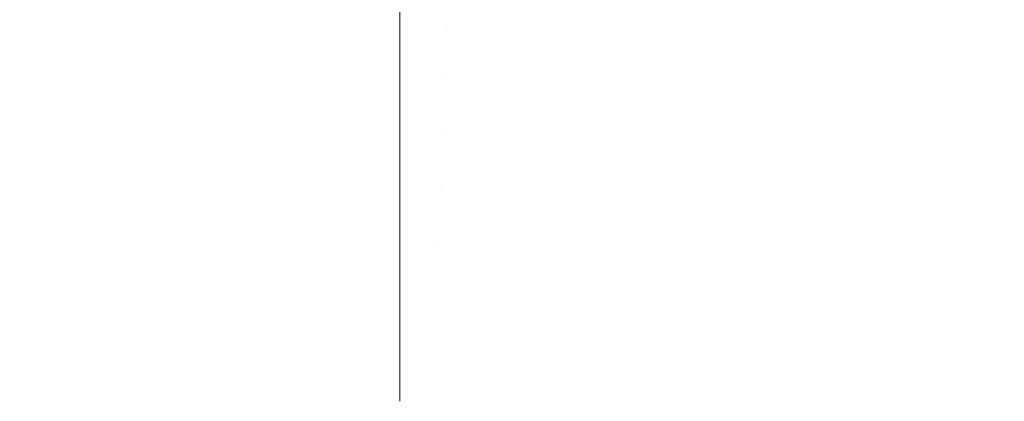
# Model space of a CAD drawing. Header units: centimetres. Extents: x -26 to 27.3, y -25.3 to -23.5.
# Tile 96 of 221: x -8.2402 to -8.1813, y -23.5176 to -23.4948. Entities that reach past the tile are written whole.
import ezdxf

# ---------------------------------------------------------------- set-up
doc = ezdxf.new("R2010")
doc.units = ezdxf.units.CM
doc.header["$LTSCALE"] = 2.54
doc.layers.add('Lucido design-1', color=7, linetype='Continuous')

# ---------------------------------------------------------------- blocks, each defined once
blk = doc.blocks.new('Gruppo-4-1')
at = {"color": 7, "linetype": 'Continuous', "lineweight": 9}
for points, invisible_edges in [([(-8.199147, -23.491462, 1049.651474), (-8.19618, -23.492327, 1049.651474), (-8.197063, -23.495125, 1049.648646), (-8.199907, -23.494296, 1049.648646)], 15), ([(-8.189294, -23.491835, 1049.654422), (-8.186352, -23.49313, 1049.654422), (-8.187544, -23.495685, 1049.651474), (-8.190373, -23.49444, 1049.651474)], 15), ([(27.182518, -23.495274, 1050.398377), (27.182518, -23.492333, 1050.395779), (-25.917482, -23.492333, 1050.395779), (-25.917482, -23.495274, 1050.398377)], 10), ([(-25.917482, -23.495027, 1049.645943), (-25.917482, -23.492335, 1049.648334), (-8.217482, -23.492335, 1049.648334), (-8.217482, -23.495027, 1049.645943)], 10), ([(-8.21452, -23.492047, 1049.648646), (-8.214653, -23.495089, 1049.645943), (-8.217482, -23.495027, 1049.645943), (-8.217482, -23.492335, 1049.648334)], 11), ([(-8.21452, -23.492047, 1049.648646), (-8.211564, -23.492241, 1049.648646), (-8.211829, -23.495274, 1049.645943), (-8.214653, -23.495089, 1049.645943)], 15), ([(-8.211564, -23.492241, 1049.648646), (-8.208619, -23.492564, 1049.648646), (-8.209016, -23.495582, 1049.645943), (-8.211829, -23.495274, 1049.645943)], 15), ([(-8.19618, -23.492327, 1049.651474), (-8.193253, -23.49332, 1049.651474), (-8.194257, -23.496078, 1049.648646), (-8.197063, -23.495125, 1049.648646)], 15), ([(-8.182223, -23.492156, 1049.657486), (-8.179302, -23.493759, 1049.657486), (-8.180652, -23.496097, 1049.654422), (-8.18347, -23.494551, 1049.654422)], 15), ([(-8.208619, -23.492564, 1049.648646), (-8.20569, -23.493014, 1049.648646), (-8.206219, -23.496012, 1049.645943), (-8.209016, -23.495582, 1049.645943)], 15), ([(-8.20569, -23.493014, 1049.648646), (-8.202785, -23.493592, 1049.648646), (-8.203444, -23.496565, 1049.645943), (-8.206219, -23.496012, 1049.645943)], 15), ([(-8.202785, -23.493592, 1049.648646), (-8.199907, -23.494296, 1049.648646), (-8.200695, -23.497237, 1049.645943), (-8.203444, -23.496565, 1049.645943)], 15), ([(-8.193253, -23.49332, 1049.651474), (-8.190373, -23.49444, 1049.651474), (-8.191496, -23.497152, 1049.648646), (-8.194257, -23.496078, 1049.648646)], 15), ([(-8.186352, -23.49313, 1049.654422), (-8.18347, -23.494551, 1049.654422), (-8.184772, -23.497052, 1049.651474), (-8.187544, -23.495685, 1049.651474)], 15), ([(-8.199907, -23.494296, 1049.648646), (-8.197063, -23.495125, 1049.648646), (-8.197978, -23.498029, 1049.645943), (-8.200695, -23.497237, 1049.645943)], 15), ([(-8.190373, -23.49444, 1049.651474), (-8.187544, -23.495685, 1049.651474), (-8.188784, -23.498345, 1049.648646), (-8.191496, -23.497152, 1049.648646)], 15), ([(-8.18347, -23.494551, 1049.654422), (-8.180652, -23.496097, 1049.654422), (-8.182062, -23.498539, 1049.651474), (-8.184772, -23.497052, 1049.651474)], 15), ([(-8.217482, -23.495027, 1049.645943), (-8.217482, -23.495617, 1049.645461), (-25.917482, -23.495617, 1049.645461), (-25.917482, -23.495027, 1049.645943)], 10), ([(-25.917482, -23.495274, 1050.398377), (-25.917482, -23.495614, 1050.398653), (27.182518, -23.495614, 1050.398653), (27.182518, -23.495274, 1050.398377)], 10), ([(-8.217482, -23.495617, 1049.645461), (-8.217482, -23.495027, 1049.645943), (-8.214653, -23.495089, 1049.645943)], 10), ([(-8.214653, -23.495089, 1049.645943), (-8.21479, -23.498235, 1049.643368), (-8.217482, -23.498176, 1049.643368), (-8.217482, -23.495617, 1049.645461)], 11), ([(-8.214653, -23.495089, 1049.645943), (-8.211829, -23.495274, 1049.645943), (-8.212104, -23.498411, 1049.643368), (-8.21479, -23.498235, 1049.643368)], 15), ([(-8.211829, -23.495274, 1049.645943), (-8.209016, -23.495582, 1049.645943), (-8.209427, -23.498704, 1049.643368), (-8.212104, -23.498411, 1049.643368)], 15), ([(-8.197063, -23.495125, 1049.648646), (-8.194257, -23.496078, 1049.648646), (-8.195298, -23.498939, 1049.645943), (-8.197978, -23.498029, 1049.645943)], 15), ([(27.182518, -23.498543, 1050.401029), (27.182518, -23.495614, 1050.398653), (-25.917482, -23.495614, 1050.398653), (-25.917482, -23.498543, 1050.401029)], 10), ([(-25.917482, -23.498176, 1049.643368), (-25.917482, -23.495617, 1049.645461), (-8.217482, -23.495617, 1049.645461), (-8.217482, -23.498176, 1049.643368)], 10), ([(-8.209016, -23.495582, 1049.645943), (-8.206219, -23.496012, 1049.645943), (-8.206766, -23.499114, 1049.643368), (-8.209427, -23.498704, 1049.643368)], 15), ([(-8.187544, -23.495685, 1049.651474), (-8.184772, -23.497052, 1049.651474), (-8.186127, -23.499655, 1049.648646), (-8.188784, -23.498345, 1049.648646)], 15), ([(-8.206219, -23.496012, 1049.645943), (-8.203444, -23.496565, 1049.645943), (-8.204125, -23.499639, 1049.643368), (-8.206766, -23.499114, 1049.643368)], 15), ([(-8.203444, -23.496565, 1049.645943), (-8.200695, -23.497237, 1049.645943), (-8.20151, -23.500279, 1049.643368), (-8.204125, -23.499639, 1049.643368)], 15), ([(-8.194257, -23.496078, 1049.648646), (-8.191496, -23.497152, 1049.648646), (-8.192661, -23.499964, 1049.645943), (-8.195298, -23.498939, 1049.645943)], 15), ([(-8.180652, -23.496097, 1049.654422), (-8.177905, -23.497764, 1049.654422), (-8.17942, -23.500142, 1049.651474), (-8.182062, -23.498539, 1049.651474)], 15), ([(-8.191496, -23.497152, 1049.648646), (-8.188784, -23.498345, 1049.648646), (-8.190071, -23.501104, 1049.645943), (-8.192661, -23.499964, 1049.645943)], 15), ([(-8.184772, -23.497052, 1049.651474), (-8.182062, -23.498539, 1049.651474), (-8.183529, -23.50108, 1049.648646), (-8.186127, -23.499655, 1049.648646)], 15), ([(-8.200695, -23.497237, 1049.645943), (-8.197978, -23.498029, 1049.645943), (-8.198925, -23.501032, 1049.643368), (-8.20151, -23.500279, 1049.643368)], 15), ([(-8.217482, -23.498176, 1049.643368), (-8.217482, -23.499022, 1049.642733), (-25.917482, -23.499022, 1049.642733), (-25.917482, -23.498176, 1049.643368)], 10), ([(-8.217482, -23.499022, 1049.642733), (-8.217482, -23.498176, 1049.643368), (-8.21479, -23.498235, 1049.643368)], 10), ([(-8.21479, -23.498235, 1049.643368), (-8.214934, -23.501528, 1049.640891), (-8.217482, -23.501472, 1049.640891), (-8.217482, -23.499022, 1049.642733)], 11), ([(-8.21479, -23.498235, 1049.643368), (-8.212104, -23.498411, 1049.643368), (-8.212391, -23.501695, 1049.640891), (-8.214934, -23.501528, 1049.640891)], 15), ([(-8.197978, -23.498029, 1049.645943), (-8.195298, -23.498939, 1049.645943), (-8.196375, -23.501898, 1049.643368), (-8.198925, -23.501032, 1049.643368)], 15), ([(-25.917482, -23.498543, 1050.401029), (-25.917482, -23.499015, 1050.401387), (27.182518, -23.499015, 1050.401387), (27.182518, -23.498543, 1050.401029)], 10), ([(-8.212104, -23.498411, 1049.643368), (-8.209427, -23.498704, 1049.643368), (-8.209857, -23.501972, 1049.640891), (-8.212391, -23.501695, 1049.640891)], 15), ([(-8.209427, -23.498704, 1049.643368), (-8.206766, -23.499114, 1049.643368), (-8.207338, -23.50236, 1049.640891), (-8.209857, -23.501972, 1049.640891)], 15), ([(-8.188784, -23.498345, 1049.648646), (-8.186127, -23.499655, 1049.648646), (-8.187533, -23.502356, 1049.645943), (-8.190071, -23.501104, 1049.645943)], 15), ([(-8.182062, -23.498539, 1049.651474), (-8.17942, -23.500142, 1049.651474), (-8.180997, -23.502617, 1049.648646), (-8.183529, -23.50108, 1049.648646)], 15), ([(27.182518, -23.500338, 1050.402391), (27.182518, -23.499015, 1050.401387), (-25.917482, -23.499015, 1050.401387), (-25.917482, -23.500338, 1050.402391)], 10), ([(-25.917482, -23.501472, 1049.640891), (-25.917482, -23.499022, 1049.642733), (-8.217482, -23.499022, 1049.642733), (-8.217482, -23.501472, 1049.640891)], 10), ([(-8.206766, -23.499114, 1049.643368), (-8.204125, -23.499639, 1049.643368), (-8.204839, -23.502857, 1049.640891), (-8.207338, -23.50236, 1049.640891)], 15), ([(-8.195298, -23.498939, 1049.645943), (-8.192661, -23.499964, 1049.645943), (-8.193866, -23.502874, 1049.643368), (-8.196375, -23.501898, 1049.643368)], 15), ([(-8.204125, -23.499639, 1049.643368), (-8.20151, -23.500279, 1049.643368), (-8.202363, -23.503463, 1049.640891), (-8.204839, -23.502857, 1049.640891)], 15), ([(-8.192661, -23.499964, 1049.645943), (-8.190071, -23.501104, 1049.645943), (-8.191401, -23.503958, 1049.643368), (-8.193866, -23.502874, 1049.643368)], 15), ([(-8.186127, -23.499655, 1049.648646), (-8.183529, -23.50108, 1049.648646), (-8.185052, -23.503717, 1049.645943), (-8.187533, -23.502356, 1049.645943)], 15), ([(-25.917482, -23.500338, 1050.402391), (-25.917482, -23.502542, 1050.403954), (27.182518, -23.502542, 1050.403954), (27.182518, -23.500338, 1050.402391)], 10), ([(-8.20151, -23.500279, 1049.643368), (-8.198925, -23.501032, 1049.643368), (-8.199916, -23.504176, 1049.640891), (-8.202363, -23.503463, 1049.640891)], 15), ([(-8.198925, -23.501032, 1049.643368), (-8.196375, -23.501898, 1049.643368), (-8.197503, -23.504995, 1049.640891), (-8.199916, -23.504176, 1049.640891)], 15), ([(-8.190071, -23.501104, 1049.645943), (-8.187533, -23.502356, 1049.645943), (-8.188987, -23.505149, 1049.643368), (-8.191401, -23.503958, 1049.643368)], 15), ([(-8.183529, -23.50108, 1049.648646), (-8.180997, -23.502617, 1049.648646), (-8.182632, -23.505185, 1049.645943), (-8.185052, -23.503717, 1049.645943)], 15), ([(-8.217482, -23.501472, 1049.640891), (-8.217482, -23.502541, 1049.640155), (-25.917482, -23.502541, 1049.640155), (-25.917482, -23.501472, 1049.640891)], 10), ([(-8.217482, -23.502541, 1049.640155), (-8.217482, -23.501472, 1049.640891), (-8.214934, -23.501528, 1049.640891)], 10), ([(-8.214934, -23.501528, 1049.640891), (-8.21508, -23.504867, 1049.638588), (-8.217482, -23.504814, 1049.638588), (-8.217482, -23.502541, 1049.640155)], 11), ([(-8.214934, -23.501528, 1049.640891), (-8.212391, -23.501695, 1049.640891), (-8.212682, -23.505024, 1049.638588), (-8.21508, -23.504867, 1049.638588)], 15), ([(-8.212391, -23.501695, 1049.640891), (-8.209857, -23.501972, 1049.640891), (-8.210293, -23.505285, 1049.638588), (-8.212682, -23.505024, 1049.638588)], 15), ([(-8.209857, -23.501972, 1049.640891), (-8.207338, -23.50236, 1049.640891), (-8.207919, -23.505651, 1049.638588), (-8.210293, -23.505285, 1049.638588)], 15), ([(-8.207338, -23.50236, 1049.640891), (-8.204839, -23.502857, 1049.640891), (-8.205562, -23.50612, 1049.638588), (-8.207919, -23.505651, 1049.638588)], 15), ([(-8.196375, -23.501898, 1049.643368), (-8.193866, -23.502874, 1049.643368), (-8.195127, -23.505919, 1049.640891), (-8.197503, -23.504995, 1049.640891)], 15), ([(-8.187533, -23.502356, 1049.645943), (-8.185052, -23.503717, 1049.645943), (-8.186626, -23.506444, 1049.643368), (-8.188987, -23.505149, 1049.643368)], 15), ([(-25.917482, -23.504814, 1049.638588), (-25.917482, -23.502541, 1049.640155), (-8.217482, -23.502541, 1049.640155), (-8.217482, -23.504814, 1049.638588)], 10), ([(27.182518, -23.503796, 1050.404842), (27.182518, -23.502542, 1050.403954), (-25.917482, -23.502542, 1050.403954), (-25.917482, -23.503796, 1050.404842)], 10), ([(-8.204839, -23.502857, 1049.640891), (-8.202363, -23.503463, 1049.640891), (-8.203228, -23.506691, 1049.638588), (-8.205562, -23.50612, 1049.638588)], 15), ([(-8.193866, -23.502874, 1049.643368), (-8.191401, -23.503958, 1049.643368), (-8.192795, -23.506946, 1049.640891), (-8.195127, -23.505919, 1049.640891)], 15), ([(-8.180997, -23.502617, 1049.648646), (-8.178533, -23.504263, 1049.648646), (-8.180279, -23.506757, 1049.645943), (-8.182632, -23.505185, 1049.645943)], 15), ([(-8.202363, -23.503463, 1049.640891), (-8.199916, -23.504176, 1049.640891), (-8.200921, -23.507363, 1049.638588), (-8.203228, -23.506691, 1049.638588)], 15), ([(-25.917482, -23.503796, 1050.404842), (-25.917482, -23.506169, 1050.406378), (27.182518, -23.506169, 1050.406378), (27.182518, -23.503796, 1050.404842)], 10), ([(-8.199916, -23.504176, 1049.640891), (-8.197503, -23.504995, 1049.640891), (-8.198646, -23.508136, 1049.638588), (-8.200921, -23.507363, 1049.638588)], 15), ([(-8.191401, -23.503958, 1049.643368), (-8.188987, -23.505149, 1049.643368), (-8.190509, -23.508073, 1049.640891), (-8.192795, -23.506946, 1049.640891)], 15), ([(-8.185052, -23.503717, 1049.645943), (-8.182632, -23.505185, 1049.645943), (-8.184324, -23.507841, 1049.643368), (-8.186626, -23.506444, 1049.643368)], 15), ([(-8.217482, -23.504814, 1049.638588), (-8.217482, -23.506169, 1049.637733), (-25.917482, -23.506169, 1049.637733), (-25.917482, -23.504814, 1049.638588)], 10), ([(-8.217482, -23.506169, 1049.637733), (-8.217482, -23.504814, 1049.638588), (-8.21508, -23.504867, 1049.638588)], 10), ([(-8.21508, -23.504867, 1049.638588), (-8.215229, -23.508293, 1049.636423), (-8.217482, -23.508243, 1049.636423), (-8.217482, -23.506169, 1049.637733)], 11), ([(-8.21508, -23.504867, 1049.638588), (-8.212682, -23.505024, 1049.638588), (-8.212981, -23.50844, 1049.636423), (-8.215229, -23.508293, 1049.636423)], 15), ([(-8.212682, -23.505024, 1049.638588), (-8.210293, -23.505285, 1049.638588), (-8.210741, -23.508685, 1049.636423), (-8.212981, -23.50844, 1049.636423)], 15), ([(-8.210293, -23.505285, 1049.638588), (-8.207919, -23.505651, 1049.638588), (-8.208514, -23.509028, 1049.636423), (-8.210741, -23.508685, 1049.636423)], 15), ([(-8.197503, -23.504995, 1049.640891), (-8.195127, -23.505919, 1049.640891), (-8.196406, -23.509006, 1049.638588), (-8.198646, -23.508136, 1049.638588)], 15), ([(-8.188987, -23.505149, 1049.643368), (-8.186626, -23.506444, 1049.643368), (-8.188274, -23.509299, 1049.640891), (-8.190509, -23.508073, 1049.640891)], 15), ([(-8.182632, -23.505185, 1049.645943), (-8.180279, -23.506757, 1049.645943), (-8.182086, -23.509337, 1049.643368), (-8.184324, -23.507841, 1049.643368)], 15), ([(-8.207919, -23.505651, 1049.638588), (-8.205562, -23.50612, 1049.638588), (-8.206304, -23.509468, 1049.636423), (-8.208514, -23.509028, 1049.636423)], 15), ([(-8.195127, -23.505919, 1049.640891), (-8.192795, -23.506946, 1049.640891), (-8.194207, -23.509974, 1049.638588), (-8.196406, -23.509006, 1049.638588)], 15), ([(27.182518, -23.507359, 1050.407148), (27.182518, -23.506169, 1050.406378), (-25.917482, -23.506169, 1050.406378), (-25.917482, -23.507359, 1050.407148)], 10), ([(-25.917482, -23.508243, 1049.636423), (-25.917482, -23.506169, 1049.637733), (-8.217482, -23.506169, 1049.637733), (-8.217482, -23.508243, 1049.636423)], 10), ([(-8.205562, -23.50612, 1049.638588), (-8.203228, -23.506691, 1049.638588), (-8.204115, -23.510003, 1049.636423), (-8.206304, -23.509468, 1049.636423)], 15), ([(-8.186626, -23.506444, 1049.643368), (-8.184324, -23.507841, 1049.643368), (-8.186095, -23.510621, 1049.640891), (-8.188274, -23.509299, 1049.640891)], 15), ([(-8.203228, -23.506691, 1049.638588), (-8.200921, -23.507363, 1049.638588), (-8.201952, -23.510634, 1049.636423), (-8.204115, -23.510003, 1049.636423)], 15), ([(-8.192795, -23.506946, 1049.640891), (-8.190509, -23.508073, 1049.640891), (-8.192052, -23.511037, 1049.638588), (-8.194207, -23.509974, 1049.638588)], 15), ([(-8.180279, -23.506757, 1049.645943), (-8.177997, -23.50843, 1049.645943), (-8.179914, -23.510929, 1049.643368), (-8.182086, -23.509337, 1049.643368)], 15), ([(-25.917482, -23.507359, 1050.407148), (-25.917482, -23.509898, 1050.408641), (27.182518, -23.509898, 1050.408641), (27.182518, -23.507359, 1050.407148)], 10), ([(-8.200921, -23.507363, 1049.638588), (-8.198646, -23.508136, 1049.638588), (-8.199819, -23.511358, 1049.636423), (-8.201952, -23.510634, 1049.636423)], 15), ([(-8.217482, -23.508243, 1049.636423), (-8.217482, -23.509898, 1049.63547), (-25.917482, -23.509898, 1049.63547), (-25.917482, -23.508243, 1049.636423)], 10), ([(-8.217482, -23.509898, 1049.63547), (-8.217482, -23.508243, 1049.636423), (-8.215229, -23.508293, 1049.636423)], 10), ([(-8.215229, -23.508293, 1049.636423), (-8.215382, -23.5118, 1049.634402), (-8.217482, -23.511754, 1049.634402), (-8.217482, -23.509898, 1049.63547)], 11), ([(-8.215229, -23.508293, 1049.636423), (-8.212981, -23.50844, 1049.636423), (-8.213287, -23.511937, 1049.634402), (-8.215382, -23.5118, 1049.634402)], 15), ([(-8.198646, -23.508136, 1049.638588), (-8.196406, -23.509006, 1049.638588), (-8.197719, -23.512175, 1049.636423), (-8.199819, -23.511358, 1049.636423)], 15), ([(-8.190509, -23.508073, 1049.640891), (-8.188274, -23.509299, 1049.640891), (-8.189945, -23.512193, 1049.638588), (-8.192052, -23.511037, 1049.638588)], 15), ([(-8.184324, -23.507841, 1049.643368), (-8.182086, -23.509337, 1049.643368), (-8.183976, -23.512037, 1049.640891), (-8.186095, -23.510621, 1049.640891)], 15), ([(-8.212981, -23.50844, 1049.636423), (-8.210741, -23.508685, 1049.636423), (-8.211199, -23.512166, 1049.634402), (-8.213287, -23.511937, 1049.634402)], 15), ([(-8.210741, -23.508685, 1049.636423), (-8.208514, -23.509028, 1049.636423), (-8.209124, -23.512485, 1049.634402), (-8.211199, -23.512166, 1049.634402)], 15), ([(-8.208514, -23.509028, 1049.636423), (-8.206304, -23.509468, 1049.636423), (-8.207064, -23.512895, 1049.634402), (-8.209124, -23.512485, 1049.634402)], 15), ([(-8.206304, -23.509468, 1049.636423), (-8.204115, -23.510003, 1049.636423), (-8.205024, -23.513394, 1049.634402), (-8.207064, -23.512895, 1049.634402)], 15), ([(-8.196406, -23.509006, 1049.638588), (-8.194207, -23.509974, 1049.638588), (-8.195656, -23.513082, 1049.636423), (-8.197719, -23.512175, 1049.636423)], 15), ([(-8.188274, -23.509299, 1049.640891), (-8.186095, -23.510621, 1049.640891), (-8.187891, -23.513439, 1049.638588), (-8.189945, -23.512193, 1049.638588)], 15), ([(-8.182086, -23.509337, 1049.643368), (-8.179914, -23.510929, 1049.643368), (-8.181921, -23.513544, 1049.640891), (-8.183976, -23.512037, 1049.640891)], 15), ([(27.182518, -23.511022, 1050.409303), (27.182518, -23.509898, 1050.408641), (-25.917482, -23.509898, 1050.408641), (-25.917482, -23.511022, 1050.409303)], 10), ([(-25.917482, -23.511754, 1049.634402), (-25.917482, -23.509898, 1049.63547), (-8.217482, -23.509898, 1049.63547), (-8.217482, -23.511754, 1049.634402)], 10), ([(-8.204115, -23.510003, 1049.636423), (-8.201952, -23.510634, 1049.636423), (-8.203008, -23.513982, 1049.634402), (-8.205024, -23.513394, 1049.634402)], 15), ([(-8.194207, -23.509974, 1049.638588), (-8.192052, -23.511037, 1049.638588), (-8.193635, -23.514079, 1049.636423), (-8.195656, -23.513082, 1049.636423)], 15), ([(-8.201952, -23.510634, 1049.636423), (-8.199819, -23.511358, 1049.636423), (-8.201019, -23.514657, 1049.634402), (-8.203008, -23.513982, 1049.634402)], 15), ([(-8.186095, -23.510621, 1049.640891), (-8.183976, -23.512037, 1049.640891), (-8.185893, -23.514774, 1049.638588), (-8.187891, -23.513439, 1049.638588)], 15), ([(-25.917482, -23.511022, 1050.409303), (-25.917482, -23.513722, 1050.41074), (27.182518, -23.513722, 1050.41074), (27.182518, -23.511022, 1050.409303)], 10), ([(-8.192052, -23.511037, 1049.638588), (-8.189945, -23.512193, 1049.638588), (-8.19166, -23.515163, 1049.636423), (-8.193635, -23.514079, 1049.636423)], 15), ([(-8.179914, -23.510929, 1049.643368), (-8.177814, -23.512614, 1049.643368), (-8.179933, -23.515139, 1049.640891), (-8.181921, -23.513544, 1049.640891)], 15), ([(-8.217482, -23.511754, 1049.634402), (-8.217482, -23.513723, 1049.633372), (-25.917482, -23.513723, 1049.633372), (-25.917482, -23.511754, 1049.634402)], 10), ([(-8.217482, -23.513723, 1049.633372), (-8.217482, -23.511754, 1049.634402), (-8.215382, -23.5118, 1049.634402), (-8.215539, -23.515382, 1049.632526)], 14), ([(-8.215382, -23.5118, 1049.634402), (-8.213287, -23.511937, 1049.634402), (-8.213599, -23.515509, 1049.632526), (-8.215539, -23.515382, 1049.632526)], 15), ([(-8.199819, -23.511358, 1049.636423), (-8.197719, -23.512175, 1049.636423), (-8.199062, -23.515418, 1049.634402), (-8.201019, -23.514657, 1049.634402)], 15), ([(-8.213287, -23.511937, 1049.634402), (-8.211199, -23.512166, 1049.634402), (-8.211667, -23.515721, 1049.632526), (-8.213599, -23.515509, 1049.632526)], 15), ([(-8.211199, -23.512166, 1049.634402), (-8.209124, -23.512485, 1049.634402), (-8.209746, -23.516016, 1049.632526), (-8.211667, -23.515721, 1049.632526)], 15), ([(-8.197719, -23.512175, 1049.636423), (-8.195656, -23.513082, 1049.636423), (-8.19714, -23.516264, 1049.634402), (-8.199062, -23.515418, 1049.634402)], 15), ([(-8.189945, -23.512193, 1049.638588), (-8.187891, -23.513439, 1049.638588), (-8.189733, -23.516331, 1049.636423), (-8.19166, -23.515163, 1049.636423)], 15), ([(-8.183976, -23.512037, 1049.640891), (-8.181921, -23.513544, 1049.640891), (-8.183955, -23.516195, 1049.638588), (-8.185893, -23.514774, 1049.638588)], 15), ([(-8.209124, -23.512485, 1049.634402), (-8.207064, -23.512895, 1049.634402), (-8.20784, -23.516396, 1049.632526), (-8.209746, -23.516016, 1049.632526)], 15), ([(-8.207064, -23.512895, 1049.634402), (-8.205024, -23.513394, 1049.634402), (-8.205952, -23.516858, 1049.632526), (-8.20784, -23.516396, 1049.632526)], 15), ([(-8.205024, -23.513394, 1049.634402), (-8.203008, -23.513982, 1049.634402), (-8.204086, -23.517401, 1049.632526), (-8.205952, -23.516858, 1049.632526)], 15), ([(-8.195656, -23.513082, 1049.636423), (-8.193635, -23.514079, 1049.636423), (-8.195256, -23.517193, 1049.634402), (-8.19714, -23.516264, 1049.634402)], 15), ([(-8.187891, -23.513439, 1049.638588), (-8.185893, -23.514774, 1049.638588), (-8.18786, -23.517583, 1049.636423), (-8.189733, -23.516331, 1049.636423)], 15), ([(-8.181921, -23.513544, 1049.640891), (-8.179933, -23.515139, 1049.640891), (-8.182081, -23.517699, 1049.638588), (-8.183955, -23.516195, 1049.638588)], 15), ([(27.182518, -23.514777, 1050.411302), (27.182518, -23.513722, 1050.41074), (-25.917482, -23.513722, 1050.41074), (-25.917482, -23.514777, 1050.411302)], 10), ([(-25.917482, -23.51534, 1049.632526), (-25.917482, -23.513723, 1049.633372), (-8.217482, -23.513723, 1049.633372), (-8.217482, -23.51534, 1049.632526)], 10), ([(-8.215539, -23.515382, 1049.632526), (-8.217482, -23.51534, 1049.632526), (-8.217482, -23.513723, 1049.633372)], 9), ([(-8.203008, -23.513982, 1049.634402), (-8.201019, -23.514657, 1049.634402), (-8.202246, -23.518026, 1049.632526), (-8.204086, -23.517401, 1049.632526)], 15), ([(-8.193635, -23.514079, 1049.636423), (-8.19166, -23.515163, 1049.636423), (-8.193415, -23.518203, 1049.634402), (-8.195256, -23.517193, 1049.634402)], 15), ([(-25.917482, -23.514777, 1050.411302), (-25.917482, -23.517634, 1050.41267), (27.182518, -23.517634, 1050.41267), (27.182518, -23.514777, 1050.411302)], 10), ([(-8.201019, -23.514657, 1049.634402), (-8.199062, -23.515418, 1049.634402), (-8.200434, -23.518731, 1049.632526), (-8.202246, -23.518026, 1049.632526)], 15), ([(-8.185893, -23.514774, 1049.638588), (-8.183955, -23.516195, 1049.638588), (-8.186043, -23.518916, 1049.636423), (-8.18786, -23.517583, 1049.636423)], 15), ([(-8.217482, -23.51534, 1049.632526), (-8.217482, -23.517634, 1049.631442), (-25.917482, -23.517634, 1049.631442), (-25.917482, -23.51534, 1049.632526)], 10), ([(-8.217482, -23.517634, 1049.631442), (-8.217482, -23.51534, 1049.632526), (-8.215539, -23.515382, 1049.632526), (-8.215698, -23.519033, 1049.630799)], 14), ([(-8.215539, -23.515382, 1049.632526), (-8.213599, -23.515509, 1049.632526), (-8.213918, -23.51915, 1049.630799), (-8.215698, -23.519033, 1049.630799)], 15), ([(-8.199062, -23.515418, 1049.634402), (-8.19714, -23.516264, 1049.634402), (-8.198655, -23.519513, 1049.632526), (-8.200434, -23.518731, 1049.632526)], 15), ([(-8.19166, -23.515163, 1049.636423), (-8.189733, -23.516331, 1049.636423), (-8.19162, -23.519292, 1049.634402), (-8.193415, -23.518203, 1049.634402)], 15), ([(-8.179933, -23.515139, 1049.640891), (-8.178017, -23.51682, 1049.640891), (-8.180275, -23.519283, 1049.638588), (-8.182081, -23.517699, 1049.638588)], 15), ([(-8.213599, -23.515509, 1049.632526), (-8.211667, -23.515721, 1049.632526), (-8.212144, -23.519344, 1049.630799), (-8.213918, -23.51915, 1049.630799)], 15), ([(-8.211667, -23.515721, 1049.632526), (-8.209746, -23.516016, 1049.632526), (-8.210381, -23.519615, 1049.630799), (-8.212144, -23.519344, 1049.630799)], 15), ([(-8.209746, -23.516016, 1049.632526), (-8.20784, -23.516396, 1049.632526), (-8.208631, -23.519964, 1049.630799), (-8.210381, -23.519615, 1049.630799)], 15), ([(-8.20784, -23.516396, 1049.632526), (-8.205952, -23.516858, 1049.632526), (-8.206898, -23.520388, 1049.630799), (-8.208631, -23.519964, 1049.630799)], 15), ([(-8.19714, -23.516264, 1049.634402), (-8.195256, -23.517193, 1049.634402), (-8.196912, -23.520373, 1049.632526), (-8.198655, -23.519513, 1049.632526)], 15), ([(-8.189733, -23.516331, 1049.636423), (-8.18786, -23.517583, 1049.636423), (-8.189874, -23.520459, 1049.634402), (-8.19162, -23.519292, 1049.634402)], 15), ([(-8.183955, -23.516195, 1049.638588), (-8.182081, -23.517699, 1049.638588), (-8.184286, -23.520326, 1049.636423), (-8.186043, -23.518916, 1049.636423)], 15), ([(-8.205952, -23.516858, 1049.632526), (-8.204086, -23.517401, 1049.632526), (-8.205185, -23.520887, 1049.630799), (-8.206898, -23.520388, 1049.630799)], 15), ([(27.182518, -23.51862, 1050.413143), (27.182518, -23.517634, 1050.41267), (-25.917482, -23.517634, 1050.41267), (-25.917482, -23.51862, 1050.413143)], 10), ([(-8.204086, -23.517401, 1049.632526), (-8.202246, -23.518026, 1049.632526), (-8.203496, -23.52146, 1049.630799), (-8.205185, -23.520887, 1049.630799)], 15), ([(-8.195256, -23.517193, 1049.634402), (-8.193415, -23.518203, 1049.634402), (-8.195208, -23.521308, 1049.632526), (-8.196912, -23.520373, 1049.632526)], 15), ([(-8.18786, -23.517583, 1049.636423), (-8.186043, -23.518916, 1049.636423), (-8.18818, -23.521701, 1049.634402), (-8.189874, -23.520459, 1049.634402)], 15)]:
    blk.add_3dface(points, dxfattribs=dict(at, invisible_edges=invisible_edges))

msp = doc.modelspace()

# ---------------------------------------------------------------- block references
at = {"layer": 'Lucido design-1', "color": 7}
msp.add_blockref('Gruppo-4-1', (0, 0), dxfattribs=at)

doc.saveas('drawing.dxf')
